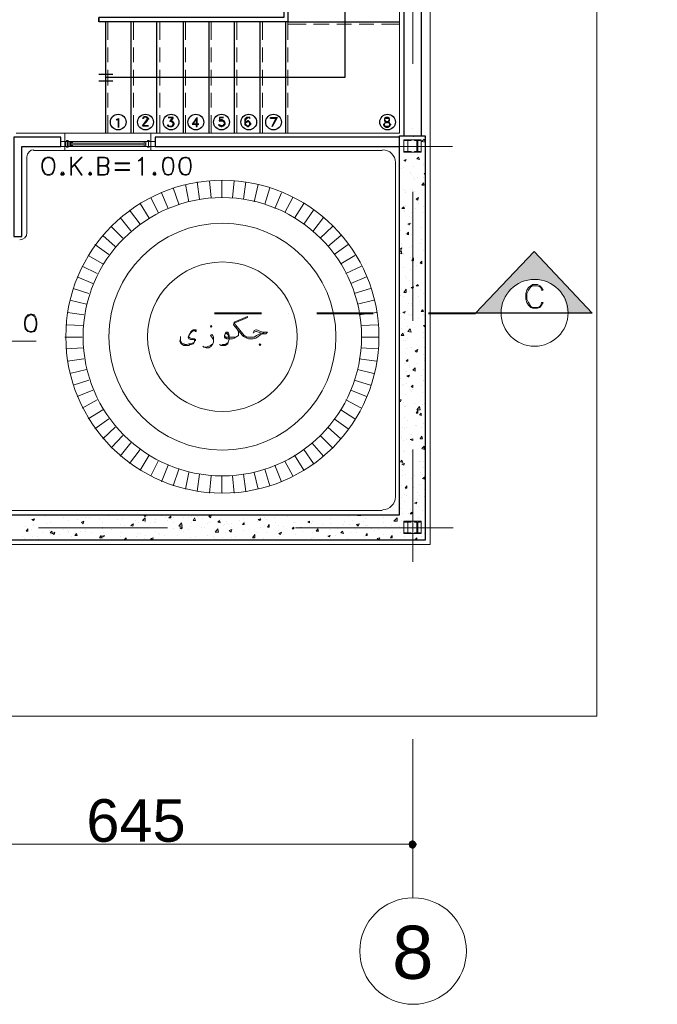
# Model space of a CAD drawing. Header units: metres. Extents: x -35.1 to 33.7, y -25.5 to 18.2.
# Tile 27 of 36: x 14.1 to 21.6, y -24.3 to -12.8. Entities that reach past the tile are written whole.
import ezdxf

# ---------------------------------------------------------------- set-up
doc = ezdxf.new("R2010")
doc.units = ezdxf.units.M
doc.header["$MEASUREMENT"] = 0
for name, color, linetype in [('PDF_ax', 7, 'Continuous'), ('PDF_column', 7, 'Continuous'), ('PDF_dim', 7, 'Continuous'), ('PDF_furn', 7, 'Continuous'), ('PDF_hatch-plan', 7, 'Continuous'), ('PDF_khatchin', 7, 'Continuous'), ('PDF_Layer5', 7, 'Continuous'), ('PDF_line-estakhr', 7, 'Continuous'), ('PDF_SECTION', 7, 'Continuous'), ('PDF_shear wall', 7, 'Continuous'), ('PDF_STAIRS', 7, 'Continuous'), ('PDF_Text', 7, 'Continuous'), ('PDF_textt', 7, 'Continuous'), ('PDF_W', 7, 'Continuous'), ('PDF_wall', 7, 'Continuous'), ('PDF_WIN', 7, 'Continuous')]:
    doc.layers.add(name, color=color, linetype=linetype)
doc.styles.add('PDF Arial', font='arial.ttf')

msp = doc.modelspace()

# ---------------------------------------------------------------- hatches: boundary and pattern name
at = {"layer": 'PDF_SECTION', "transparency": 33554559}
msp.add_hatch(color=256, dxfattribs=at).paths.add_polyline_path([(20.117, -15.548), (19.809, -15.875), (19.674, -16.01), (19.655, -16.039), (19.549, -16.145), (19.434, -16.27), (19.723, -16.27), (19.742, -16.145), (19.79, -16.039), (19.819, -16.01), (19.886, -15.952), (19.992, -15.894), (20.117, -15.875), (20.233, -15.894), (20.349, -15.952), (20.435, -16.039), (20.483, -16.145), (20.503, -16.27), (20.792, -16.27), (20.676, -16.145), (20.57, -16.039), (20.493, -15.952), (20.416, -15.875)])
at = {"layer": 'PDF_W', "transparency": 33554559}
msp.add_hatch(color=256, dxfattribs=at).paths.add_polyline_path([(18.75, -22.463), (18.731, -22.434), (18.702, -22.415), (18.663, -22.434), (18.653, -22.463), (18.663, -22.501), (18.702, -22.521), (18.731, -22.501)])

# ---------------------------------------------------------------- linework, layer by layer
at = {"layer": 'PDF_ax', "lineweight": 9}
for points in [[(18.702, -11.859), (18.702, -13.361)], [(18.702, -14.112), (18.702, -14.112)], [(14.156, -14.324), (15.658, -14.324)], [(16.409, -14.324), (16.409, -14.324)], [(17.161, -14.324), (19.164, -14.324)], [(18.702, -14.854), (18.702, -16.357)], [(18.702, -17.108), (18.702, -17.108)], [(18.702, -17.859), (18.702, -19.169)], [(14.339, -18.774), (15.841, -18.774)], [(16.592, -18.774), (16.592, -18.774)], [(17.334, -18.774), (19.174, -18.774)], [(18.702, -21.24), (18.702, -23.089)]]:
    msp.add_lwpolyline(points, dxfattribs=at)
msp.add_circle((18.706, -23.71), 0.621, dxfattribs=at)
at = {"layer": 'PDF_column', "lineweight": 18}
for points in [[(18.596, -14.247), (18.798, -14.247), (18.798, -14.392), (18.596, -14.392)], [(18.644, -14.382), (18.605, -14.382), (18.605, -14.392), (18.682, -14.392), (18.682, -14.382), (18.644, -14.382), (18.644, -14.257), (18.682, -14.257), (18.682, -14.247), (18.605, -14.247), (18.605, -14.257), (18.644, -14.257)], [(18.75, -14.382), (18.721, -14.382), (18.721, -14.392), (18.788, -14.392), (18.788, -14.382), (18.759, -14.382), (18.759, -14.257), (18.788, -14.257), (18.788, -14.247), (18.721, -14.247), (18.721, -14.257), (18.75, -14.257)], [(18.596, -18.697), (18.798, -18.697), (18.798, -18.841), (18.596, -18.841)], [(18.644, -18.832), (18.605, -18.832), (18.605, -18.841), (18.682, -18.841), (18.682, -18.832), (18.644, -18.832), (18.644, -18.707), (18.682, -18.707), (18.682, -18.697), (18.605, -18.697), (18.605, -18.707), (18.644, -18.707)], [(18.75, -18.832), (18.721, -18.832), (18.721, -18.841), (18.788, -18.841), (18.788, -18.832), (18.759, -18.832), (18.759, -18.707), (18.788, -18.707), (18.788, -18.697), (18.721, -18.697), (18.721, -18.707), (18.75, -18.707)]]:
    msp.add_lwpolyline(points, close=True, dxfattribs=at)
for points in [[(18.759, -14.247), (18.644, -14.247), (18.759, -14.247)], [(18.759, -14.392), (18.644, -14.392), (18.759, -14.392)], [(18.759, -18.697), (18.644, -18.697), (18.759, -18.697)], [(18.759, -18.841), (18.644, -18.841), (18.759, -18.841)]]:
    msp.add_lwpolyline(points, dxfattribs=at)
at = {"layer": 'PDF_dim', "lineweight": 20}
for points in [[(18.702, -22.097), (18.702, -22.53)], [(18.596, -22.463), (12.345, -22.463)]]:
    msp.add_lwpolyline(points, dxfattribs=at)
at = {"layer": 'PDF_furn', "lineweight": 9}
msp.add_lwpolyline([(-22.096, 12.421), (-22.096, 13.828), (28.747, 13.828), (28.747, -9.971), (20.849, -9.971), (20.849, -20.97), (-22.096, -20.97), (-22.096, -7.881)], dxfattribs=at)
at = {"layer": 'PDF_hatch-plan', "lineweight": 18}
for points in [[(18.702, -14.199), (18.711, -14.209), (18.721, -14.199)], [(18.836, -14.218), (18.836, -14.218)], [(18.615, -14.324), (18.615, -14.324)], [(18.634, -14.286), (18.634, -14.286)], [(18.846, -14.286), (18.846, -14.286)], [(18.682, -14.421), (18.682, -14.421)], [(18.721, -14.421), (18.721, -14.421)], [(18.759, -14.421), (18.759, -14.421)], [(18.576, -14.584), (18.576, -14.584)], [(18.596, -14.565), (18.596, -14.565)], [(18.711, -14.556), (18.711, -14.556)], [(18.827, -14.527), (18.827, -14.527)], [(18.827, -14.546), (18.827, -14.546)], [(18.673, -14.623), (18.673, -14.623)], [(18.692, -14.652), (18.692, -14.652)], [(18.711, -14.69), (18.711, -14.69)], [(18.759, -14.681), (18.759, -14.681)], [(18.827, -14.69), (18.827, -14.69)], [(18.846, -14.652), (18.836, -14.642), (18.846, -14.642)], [(15.909, -14.806), (15.976, -14.999)], [(16.053, -14.767), (16.092, -14.97)], [(16.188, -14.739), (16.217, -14.941)], [(16.332, -14.729), (16.352, -14.921)], [(16.477, -14.719), (16.477, -14.921)], [(16.621, -14.729), (16.602, -14.921)], [(16.756, -14.739), (16.727, -14.941)], [(16.901, -14.767), (16.852, -14.97)], [(17.035, -14.806), (16.978, -14.999)], [(18.721, -14.71), (18.721, -14.71)], [(18.846, -14.787), (18.846, -14.787)], [(15.649, -14.921), (15.735, -15.095)], [(15.774, -14.864), (15.851, -15.047)], [(17.17, -14.864), (17.093, -15.047)], [(17.305, -14.921), (17.209, -15.095)], [(18.596, -14.825), (18.596, -14.825)], [(18.615, -14.835), (18.615, -14.835)], [(18.615, -14.864), (18.615, -14.864)], [(18.702, -14.825), (18.702, -14.825)], [(18.721, -14.854), (18.721, -14.854)], [(18.808, -14.835), (18.808, -14.835)], [(15.523, -14.989), (15.629, -15.162)], [(17.43, -14.989), (17.324, -15.162)], [(18.615, -15.008), (18.615, -15.008)], [(18.702, -14.96), (18.702, -14.96)], [(18.769, -14.989), (18.769, -14.989)], [(18.827, -15.027), (18.827, -15.027)], [(15.292, -15.153), (15.417, -15.307)], [(15.398, -15.066), (15.523, -15.23)], [(17.546, -15.066), (17.43, -15.23)], [(17.661, -15.153), (17.536, -15.316)], [(18.596, -15.066), (18.596, -15.066)], [(18.605, -15.085), (18.605, -15.085)], [(18.663, -15.143), (18.663, -15.143)], [(18.692, -15.095), (18.692, -15.095)], [(18.692, -15.153), (18.692, -15.153)], [(18.731, -15.047), (18.731, -15.047)], [(18.817, -15.095), (18.817, -15.095)], [(15.186, -15.259), (15.321, -15.393)], [(17.767, -15.259), (17.623, -15.393)], [(18.653, -15.249), (18.653, -15.249)], [(18.692, -15.22), (18.692, -15.22)], [(18.808, -15.268), (18.808, -15.268)], [(15.09, -15.365), (15.234, -15.49)], [(17.864, -15.365), (17.71, -15.49)], [(18.557, -15.307), (18.557, -15.307)], [(18.615, -15.336), (18.615, -15.336)], [(18.682, -15.355), (18.682, -15.355)], [(18.846, -15.297), (18.846, -15.297)], [(14.994, -15.47), (15.157, -15.586)], [(17.95, -15.47), (17.787, -15.586)], [(18.576, -15.451), (18.576, -15.451)], [(18.663, -15.499), (18.663, -15.499)], [(18.682, -15.49), (18.682, -15.49)], [(18.702, -15.432), (18.702, -15.432)], [(18.788, -15.461), (18.788, -15.461)], [(18.808, -15.413), (18.808, -15.413)], [(14.917, -15.596), (15.09, -15.692)], [(18.027, -15.596), (17.864, -15.692)], [(18.548, -15.557), (18.567, -15.538), (18.576, -15.576), (18.548, -15.567)], [(18.596, -15.576), (18.596, -15.576)], [(18.596, -15.586), (18.596, -15.586)], [(18.702, -15.576), (18.702, -15.576)], [(18.827, -15.538), (18.827, -15.538)], [(18.846, -15.557), (18.846, -15.557)], [(14.849, -15.721), (15.022, -15.808)], [(18.104, -15.721), (17.921, -15.808)], [(18.596, -15.731), (18.596, -15.731)], [(18.673, -15.625), (18.673, -15.625)], [(18.692, -15.663), (18.692, -15.663)], [(18.711, -15.663), (18.711, -15.663)], [(18.74, -15.711), (18.74, -15.711)], [(14.791, -15.846), (14.974, -15.923)], [(18.162, -15.846), (17.979, -15.923)], [(18.615, -15.846), (18.615, -15.846)], [(18.673, -15.759), (18.673, -15.759)], [(18.846, -15.808), (18.846, -15.808)], [(18.634, -15.865), (18.634, -15.865)], [(18.634, -15.865), (18.634, -15.865)], [(18.663, -15.885), (18.663, -15.885)], [(18.721, -15.923), (18.721, -15.923)], [(18.846, -15.875), (18.846, -15.875)], [(14.743, -15.981), (14.926, -16.039)], [(18.21, -15.981), (18.018, -16.039)], [(18.557, -16.068), (18.557, -16.068)], [(18.596, -16.077), (18.596, -16.077)], [(18.663, -16.019), (18.663, -16.019)], [(18.769, -16.077), (18.769, -16.077)], [(18.788, -15.991), (18.788, -15.991)], [(18.827, -16.039), (18.827, -16.039)], [(14.705, -16.116), (14.897, -16.164)], [(18.249, -16.116), (18.056, -16.164)], [(18.653, -16.154), (18.653, -16.154)], [(18.682, -16.154), (18.682, -16.154)], [(18.692, -16.174), (18.692, -16.174)], [(18.779, -16.135), (18.779, -16.135)], [(14.676, -16.26), (14.868, -16.289)], [(18.278, -16.26), (18.076, -16.289)], [(18.576, -16.308), (18.576, -16.308)], [(18.653, -16.289), (18.653, -16.289)], [(18.673, -16.299), (18.673, -16.299)], [(18.692, -16.279), (18.692, -16.279)], [(18.827, -16.279), (18.827, -16.279)], [(18.846, -16.308), (18.846, -16.308)], [(14.657, -16.405), (14.859, -16.414)], [(18.297, -16.405), (18.095, -16.414)], [(18.557, -16.328), (18.557, -16.328)], [(18.605, -16.347), (18.605, -16.347)], [(18.769, -16.337), (18.769, -16.337)], [(18.846, -16.424), (18.846, -16.434), (18.827, -16.414), (18.846, -16.414)], [(18.846, -16.395), (18.846, -16.395)], [(18.567, -16.453), (18.567, -16.453)], [(18.605, -16.491), (18.605, -16.491)], [(18.644, -16.424), (18.644, -16.424)], [(18.721, -16.434), (18.721, -16.434)], [(18.827, -16.491), (18.827, -16.491)], [(18.846, -16.53), (18.846, -16.53)], [(14.647, -16.549), (14.849, -16.549)], [(18.297, -16.549), (18.104, -16.549)], [(18.596, -16.588), (18.596, -16.588)], [(18.615, -16.588), (18.615, -16.588)], [(18.644, -16.559), (18.644, -16.559)], [(18.827, -16.549), (18.827, -16.549)], [(14.657, -16.684), (14.859, -16.674)], [(18.297, -16.684), (18.095, -16.674)], [(18.615, -16.742), (18.615, -16.742)], [(18.634, -16.684), (18.634, -16.684)], [(18.692, -16.674), (18.692, -16.674)], [(18.74, -16.703), (18.74, -16.703)], [(18.759, -16.713), (18.759, -16.713)], [(18.827, -16.751), (18.827, -16.751)], [(18.836, -16.665), (18.836, -16.665)], [(14.676, -16.828), (14.868, -16.8)], [(18.278, -16.828), (18.076, -16.8)], [(18.605, -16.857), (18.605, -16.857)], [(18.634, -16.819), (18.634, -16.819)], [(18.663, -16.877), (18.663, -16.877)], [(18.759, -16.857), (18.759, -16.857)], [(18.836, -16.8), (18.836, -16.8)], [(18.836, -16.819), (18.836, -16.819)], [(14.705, -16.973), (14.897, -16.925)], [(18.249, -16.973), (18.056, -16.925)], [(18.625, -16.954), (18.625, -16.954)], [(18.663, -16.906), (18.663, -16.906)], [(18.827, -16.925), (18.827, -16.925)], [(14.743, -17.108), (14.926, -17.05)], [(18.21, -17.108), (18.018, -17.05)], [(18.557, -17.031), (18.557, -17.031)], [(18.586, -17.108), (18.586, -17.108)], [(18.596, -17.098), (18.596, -17.098)], [(18.625, -17.089), (18.625, -17.089)], [(18.653, -17.021), (18.653, -17.021)], [(18.808, -17.002), (18.808, -17.002)], [(18.827, -17.05), (18.827, -17.05)], [(18.827, -17.06), (18.827, -17.06)], [(14.791, -17.243), (14.974, -17.166)], [(18.162, -17.243), (17.979, -17.166)], [(18.615, -17.223), (18.615, -17.223)], [(18.673, -17.166), (18.673, -17.166)], [(18.692, -17.185), (18.692, -17.185)], [(18.702, -17.156), (18.702, -17.156)], [(18.798, -17.117), (18.798, -17.117)], [(18.817, -17.194), (18.817, -17.194)], [(14.849, -17.377), (15.022, -17.281)], [(18.104, -17.377), (17.921, -17.281)], [(18.548, -17.281), (18.567, -17.281), (18.557, -17.3), (18.548, -17.3)], [(18.596, -17.31), (18.596, -17.31)], [(18.721, -17.32), (18.721, -17.32)], [(18.817, -17.329), (18.817, -17.329)], [(18.836, -17.32), (18.836, -17.32)], [(18.846, -17.281), (18.846, -17.281)], [(14.917, -17.503), (15.09, -17.397)], [(18.027, -17.503), (17.864, -17.397)], [(18.605, -17.358), (18.605, -17.358)], [(18.615, -17.358), (18.615, -17.358)], [(18.74, -17.435), (18.74, -17.435)], [(18.846, -17.426), (18.846, -17.426)], [(14.994, -17.618), (15.157, -17.503)], [(17.95, -17.618), (17.787, -17.503)], [(18.605, -17.483), (18.605, -17.483)], [(18.644, -17.522), (18.644, -17.522)], [(18.808, -17.464), (18.808, -17.464)], [(18.827, -17.56), (18.827, -17.56)], [(15.09, -17.734), (15.234, -17.599)], [(17.864, -17.734), (17.71, -17.599)], [(18.586, -17.599), (18.586, -17.599)], [(18.605, -17.618), (18.605, -17.618)], [(18.634, -17.599), (18.634, -17.599)], [(18.682, -17.686), (18.682, -17.686)], [(18.731, -17.58), (18.731, -17.58)], [(18.74, -17.58), (18.74, -17.58)], [(18.808, -17.599), (18.808, -17.599)], [(15.186, -17.84), (15.321, -17.695)], [(15.292, -17.936), (15.417, -17.782)], [(17.661, -17.936), (17.527, -17.782)], [(17.767, -17.84), (17.623, -17.695)], [(18.567, -17.724), (18.567, -17.724)], [(18.596, -17.753), (18.596, -17.753)], [(18.634, -17.743), (18.634, -17.743)], [(18.702, -17.734), (18.702, -17.734)], [(18.779, -17.724), (18.779, -17.724)], [(18.779, -17.734), (18.779, -17.734)], [(18.798, -17.724), (18.798, -17.724)], [(15.398, -18.023), (15.523, -17.859)], [(17.546, -18.023), (17.43, -17.859)], [(18.596, -17.888), (18.596, -17.888)], [(18.605, -17.869), (18.605, -17.869)], [(18.682, -17.878), (18.682, -17.878)], [(18.798, -17.859), (18.798, -17.859)], [(18.836, -17.83), (18.836, -17.83)], [(15.523, -18.1), (15.629, -17.926)], [(15.649, -18.167), (15.735, -17.994)], [(17.305, -18.167), (17.209, -17.994)], [(17.43, -18.1), (17.324, -17.926)], [(18.567, -17.984), (18.567, -17.984)], [(18.586, -18.023), (18.586, -18.023)], [(18.702, -17.946), (18.702, -17.946)], [(18.779, -17.994), (18.779, -17.994)], [(18.788, -17.994), (18.788, -17.994)], [(18.827, -18.003), (18.827, -18.003)], [(15.774, -18.235), (15.851, -18.042)], [(15.909, -18.283), (15.976, -18.09)], [(16.053, -18.321), (16.092, -18.129)], [(16.901, -18.321), (16.852, -18.129)], [(17.035, -18.283), (16.978, -18.09)], [(17.17, -18.235), (17.093, -18.042)], [(18.576, -18.032), (18.576, -18.032)], [(18.586, -18.109), (18.586, -18.109)], [(18.788, -18.129), (18.788, -18.129)], [(18.827, -18.071), (18.827, -18.071)], [(18.846, -18.032), (18.846, -18.032)], [(18.846, -18.032), (18.846, -18.032)], [(16.188, -18.35), (16.217, -18.148)], [(16.332, -18.369), (16.352, -18.167)], [(16.477, -18.369), (16.477, -18.167)], [(16.621, -18.369), (16.602, -18.167)], [(16.756, -18.35), (16.727, -18.148)], [(18.586, -18.158), (18.586, -18.158)], [(18.615, -18.148), (18.615, -18.148)], [(18.682, -18.196), (18.682, -18.196)], [(18.721, -18.158), (18.721, -18.158)], [(18.817, -18.148), (18.817, -18.148)], [(18.836, -18.158), (18.836, -18.158)], [(18.576, -18.283), (18.576, -18.283)], [(18.615, -18.321), (18.615, -18.321)], [(18.711, -18.302), (18.711, -18.302)], [(18.759, -18.36), (18.759, -18.36)], [(18.779, -18.264), (18.779, -18.264)], [(18.836, -18.331), (18.836, -18.331)], [(18.576, -18.418), (18.576, -18.418)], [(18.605, -18.379), (18.605, -18.379)], [(18.605, -18.466), (18.605, -18.466)], [(18.625, -18.398), (18.625, -18.398)], [(18.759, -18.447), (18.759, -18.447)], [(18.779, -18.398), (18.779, -18.398)], [(18.836, -18.408), (18.836, -18.408)], [(18.567, -18.552), (18.567, -18.552)], [(18.653, -18.601), (18.653, -18.601)], [(18.673, -18.562), (18.673, -18.562)], [(18.769, -18.524), (18.769, -18.524)], [(18.817, -18.572), (18.817, -18.572)], [(14.175, -18.63), (14.175, -18.63)], [(14.194, -18.63), (14.194, -18.63)], [(14.416, -18.639), (14.416, -18.639)], [(14.483, -18.716), (14.483, -18.716)], [(14.628, -18.649), (14.628, -18.649)], [(14.685, -18.687), (14.685, -18.687)], [(14.685, -18.687), (14.685, -18.687)], [(14.791, -18.678), (14.791, -18.678)], [(14.84, -18.658), (14.84, -18.658)], [(14.888, -18.658), (14.888, -18.658)], [(14.936, -18.658), (14.936, -18.658)], [(15.051, -18.668), (15.051, -18.668)], [(15.09, -18.63), (15.09, -18.63)], [(15.09, -18.707), (15.09, -18.707)], [(15.119, -18.62), (15.119, -18.62)], [(15.119, -18.62), (15.157, -18.63), (15.157, -18.62)], [(15.177, -18.62), (15.177, -18.62)], [(15.186, -18.63), (15.186, -18.63)], [(15.263, -18.678), (15.263, -18.678)], [(15.321, -18.668), (15.321, -18.668)], [(15.398, -18.63), (15.398, -18.63)], [(15.475, -18.687), (15.475, -18.687)], [(15.504, -18.707), (15.504, -18.707)], [(15.552, -18.63), (15.552, -18.63)], [(15.591, -18.62), (15.591, -18.639), (15.571, -18.639), (15.581, -18.62)], [(15.591, -18.716), (15.591, -18.716)], [(15.61, -18.639), (15.61, -18.639)], [(15.649, -18.716), (15.649, -18.716)], [(15.687, -18.707), (15.687, -18.707)], [(15.697, -18.697), (15.697, -18.697)], [(15.706, -18.678), (15.706, -18.678)], [(15.764, -18.62), (15.774, -18.63), (15.774, -18.62)], [(15.822, -18.649), (15.822, -18.649)], [(15.841, -18.687), (15.841, -18.687)], [(15.889, -18.678), (15.889, -18.678)], [(15.909, -18.649), (15.909, -18.649)], [(15.909, -18.707), (15.909, -18.707)], [(16.034, -18.658), (16.034, -18.658)], [(16.092, -18.649), (16.092, -18.649)], [(16.12, -18.62), (16.12, -18.62)], [(16.12, -18.639), (16.12, -18.639)], [(16.12, -18.716), (16.12, -18.716)], [(16.198, -18.639), (16.198, -18.639)], [(16.246, -18.668), (16.246, -18.668)], [(16.332, -18.716), (16.332, -18.716)], [(16.458, -18.678), (16.458, -18.678)], [(16.525, -18.697), (16.525, -18.697)], [(16.679, -18.687), (16.679, -18.687)], [(16.727, -18.668), (16.727, -18.668)], [(16.737, -18.697), (16.737, -18.697)], [(16.746, -18.707), (16.746, -18.707)], [(16.891, -18.697), (16.891, -18.697)], [(16.929, -18.649), (16.929, -18.649)], [(16.968, -18.658), (16.968, -18.658)], [(16.997, -18.678), (16.997, -18.678)], [(17.093, -18.658), (17.093, -18.658)], [(17.103, -18.707), (17.103, -18.707)], [(17.247, -18.639), (17.247, -18.639)], [(17.315, -18.716), (17.315, -18.716)], [(17.334, -18.716), (17.334, -18.716)], [(17.536, -18.697), (17.536, -18.697)], [(17.748, -18.668), (17.748, -18.668)], [(17.902, -18.697), (17.902, -18.697)], [(17.95, -18.639), (17.95, -18.639)], [(17.999, -18.687), (17.999, -18.687)], [(18.095, -18.62), (18.095, -18.63), (18.056, -18.63), (18.066, -18.62)], [(18.124, -18.697), (18.124, -18.697)], [(18.153, -18.668), (18.153, -18.668)], [(18.355, -18.658), (18.355, -18.658)], [(18.355, -18.716), (18.355, -18.716)], [(18.403, -18.62), (18.403, -18.62)], [(18.403, -18.62), (18.403, -18.62)], [(18.403, -18.63), (18.403, -18.63)], [(18.567, -18.687), (18.567, -18.687)], [(18.586, -18.61), (18.586, -18.61)], [(18.769, -18.658), (18.769, -18.658)], [(14.185, -18.755), (14.185, -18.755)], [(14.252, -18.793), (14.252, -18.793)], [(14.281, -18.735), (14.281, -18.735)], [(14.281, -18.745), (14.281, -18.745)], [(14.387, -18.832), (14.387, -18.832)], [(14.435, -18.726), (14.435, -18.726)], [(14.464, -18.803), (14.464, -18.803)], [(14.628, -18.793), (14.628, -18.793)], [(14.676, -18.803), (14.676, -18.803)], [(14.685, -18.812), (14.685, -18.812)], [(14.685, -18.832), (14.685, -18.832)], [(14.83, -18.812), (14.83, -18.812)], [(14.859, -18.745), (14.859, -18.745)], [(14.888, -18.793), (14.888, -18.793)], [(14.888, -18.812), (14.888, -18.812)], [(14.955, -18.832), (14.955, -18.832)], [(15.09, -18.764), (15.09, -18.764)], [(15.09, -18.784), (15.09, -18.784)], [(15.1, -18.822), (15.1, -18.822)], [(15.186, -18.774), (15.186, -18.774)], [(15.186, -18.793), (15.186, -18.793)], [(15.292, -18.735), (15.292, -18.735)], [(15.311, -18.832), (15.311, -18.832)], [(15.34, -18.745), (15.34, -18.745)], [(15.417, -18.755), (15.417, -18.755)], [(15.697, -18.812), (15.697, -18.812)], [(15.909, -18.784), (15.909, -18.784)], [(15.986, -18.803), (15.986, -18.803)], [(16.034, -18.812), (16.034, -18.812)], [(16.092, -18.793), (16.092, -18.793)], [(16.111, -18.755), (16.111, -18.755)], [(16.236, -18.774), (16.236, -18.774)], [(16.275, -18.774), (16.275, -18.774)], [(16.313, -18.726), (16.313, -18.726)], [(16.496, -18.745), (16.496, -18.745)], [(16.506, -18.735), (16.506, -18.735)], [(16.515, -18.832), (16.515, -18.832)], [(16.544, -18.726), (16.544, -18.726)], [(16.592, -18.726), (16.592, -18.726)], [(16.727, -18.803), (16.727, -18.803)], [(16.756, -18.735), (16.756, -18.735)], [(16.891, -18.832), (16.891, -18.832)], [(16.929, -18.774), (16.929, -18.774)], [(16.978, -18.745), (16.978, -18.745)], [(16.997, -18.822), (16.997, -18.822)], [(17.132, -18.745), (17.132, -18.745)], [(17.141, -18.803), (17.141, -18.803)], [(17.19, -18.755), (17.19, -18.755)], [(17.392, -18.764), (17.392, -18.764)], [(17.401, -18.764), (17.401, -18.764)], [(17.421, -18.812), (17.421, -18.812)], [(17.498, -18.755), (17.498, -18.755)], [(17.527, -18.726), (17.527, -18.726)], [(17.536, -18.832), (17.536, -18.832)], [(17.613, -18.774), (17.613, -18.774)], [(17.652, -18.735), (17.652, -18.735)], [(17.652, -18.774), (17.652, -18.774)], [(17.738, -18.793), (17.738, -18.793)], [(17.748, -18.726), (17.748, -18.726)], [(17.825, -18.784), (17.825, -18.784)], [(17.893, -18.735), (17.893, -18.735)], [(17.95, -18.774), (17.95, -18.774)], [(17.96, -18.735), (17.96, -18.735)], [(17.979, -18.822), (17.979, -18.822)], [(18.037, -18.793), (18.037, -18.793)], [(18.047, -18.822), (18.047, -18.822)], [(18.153, -18.745), (18.153, -18.745)], [(18.172, -18.745), (18.172, -18.745)], [(18.22, -18.784), (18.22, -18.784)], [(18.259, -18.803), (18.259, -18.803)], [(18.297, -18.793), (18.297, -18.793)], [(18.384, -18.755), (18.384, -18.755)], [(18.403, -18.774), (18.403, -18.774)], [(18.451, -18.745), (18.451, -18.745)], [(18.47, -18.812), (18.47, -18.812)], [(18.548, -18.755), (18.548, -18.755)], [(18.557, -18.822), (18.557, -18.822)], [(18.596, -18.764), (18.596, -18.764)], [(18.808, -18.726), (18.808, -18.726)], [(18.808, -18.774), (18.808, -18.774)], [(14.156, -18.87), (14.156, -18.87)], [(14.175, -18.899), (14.175, -18.899)], [(14.271, -18.87), (14.271, -18.87)], [(14.329, -18.88), (14.329, -18.88)], [(14.339, -18.918), (14.348, -18.909), (14.348, -18.918)], [(14.474, -18.851), (14.474, -18.851)], [(14.483, -18.918), (14.483, -18.918)], [(14.579, -18.851), (14.579, -18.851)], [(14.724, -18.88), (14.724, -18.88)], [(15.08, -18.899), (15.08, -18.899)], [(15.234, -18.909), (15.234, -18.909)], [(15.292, -18.87), (15.292, -18.87)], [(15.485, -18.87), (15.485, -18.87)], [(15.494, -18.841), (15.494, -18.841)], [(15.533, -18.841), (15.533, -18.841)], [(15.571, -18.899), (15.571, -18.899)], [(15.581, -18.861), (15.581, -18.861)], [(15.639, -18.918), (15.649, -18.909), (15.649, -18.918)], [(15.735, -18.841), (15.735, -18.841)], [(15.745, -18.851), (15.745, -18.851)], [(15.803, -18.861), (15.803, -18.861)], [(15.899, -18.918), (15.899, -18.918)], [(15.957, -18.861), (15.957, -18.861)], [(16.111, -18.89), (16.111, -18.89)], [(16.169, -18.87), (16.169, -18.87)], [(16.313, -18.861), (16.313, -18.861)], [(16.38, -18.88), (16.38, -18.88)], [(16.39, -18.899), (16.39, -18.899)], [(16.486, -18.89), (16.486, -18.89)], [(16.592, -18.89), (16.592, -18.89)], [(16.641, -18.87), (16.641, -18.87)], [(16.814, -18.899), (16.814, -18.899)], [(16.92, -18.909), (16.92, -18.909)], [(16.958, -18.899), (16.958, -18.899)], [(17.026, -18.909), (17.026, -18.909)], [(17.132, -18.88), (17.132, -18.88)], [(17.19, -18.851), (17.19, -18.851)], [(17.238, -18.918), (17.238, -18.918)], [(17.286, -18.918), (17.286, -18.918)], [(17.286, -18.918), (17.286, -18.918)], [(17.334, -18.851), (17.334, -18.851)], [(17.392, -18.909), (17.392, -18.909)], [(17.517, -18.899), (17.517, -18.899)], [(17.546, -18.89), (17.546, -18.89)], [(17.748, -18.861), (17.748, -18.861)], [(17.796, -18.861), (17.796, -18.861)], [(17.893, -18.841), (17.893, -18.841)], [(17.941, -18.899), (17.941, -18.899)], [(18.143, -18.88), (18.143, -18.88)], [(18.355, -18.851), (18.355, -18.851)], [(18.442, -18.918), (18.442, -18.918)], [(18.605, -18.88), (18.605, -18.88)], [(18.702, -18.88), (18.702, -18.88)], [(18.798, -18.87), (18.798, -18.87)], [(18.836, -18.841), (18.836, -18.841)]]:
    msp.add_lwpolyline(points, dxfattribs=at)
for points in [[(18.808, -14.267), (18.836, -14.238), (18.846, -14.276)], [(18.769, -14.45), (18.779, -14.478), (18.75, -14.469)], [(18.625, -14.478), (18.615, -14.498), (18.596, -14.488)], [(18.827, -14.748), (18.836, -14.777), (18.808, -14.777)], [(18.769, -14.921), (18.759, -14.95), (18.74, -14.941)], [(18.596, -15.027), (18.605, -15.047), (18.576, -15.047)], [(18.673, -15.22), (18.663, -15.239), (18.644, -15.23)], [(18.653, -15.326), (18.653, -15.355), (18.634, -15.345)], [(18.576, -15.509), (18.567, -15.528), (18.548, -15.519)], [(18.711, -15.625), (18.711, -15.653), (18.702, -15.653), (18.692, -15.653), (18.702, -15.634)], [(18.808, -15.663), (18.808, -15.692), (18.788, -15.682)], [(18.711, -15.962), (18.702, -15.981), (18.682, -15.971), (18.702, -15.962)], [(18.759, -15.933), (18.769, -15.952), (18.74, -15.952)], [(18.625, -16.029), (18.596, -16.029), (18.625, -15.991)], [(18.615, -16.251), (18.605, -16.27), (18.586, -16.26)], [(18.817, -16.231), (18.827, -16.251), (18.798, -16.251)], [(18.586, -16.501), (18.596, -16.53), (18.567, -16.53)], [(18.682, -16.491), (18.644, -16.482), (18.673, -16.453)], [(18.759, -16.694), (18.75, -16.723), (18.731, -16.713)], [(18.644, -16.809), (18.644, -16.828), (18.625, -16.828)], [(18.663, -16.992), (18.653, -17.011), (18.634, -17.002)], [(18.731, -16.944), (18.731, -16.906), (18.702, -16.934)], [(18.702, -17.108), (18.702, -17.137), (18.682, -17.127)], [(18.759, -17.406), (18.759, -17.435), (18.74, -17.435)], [(18.788, -17.397), (18.75, -17.397), (18.779, -17.358)], [(18.798, -17.435), (18.798, -17.464), (18.779, -17.454)], [(18.702, -17.743), (18.702, -17.753), (18.673, -17.743), (18.702, -17.734)], [(18.808, -17.705), (18.817, -17.734), (18.788, -17.734)], [(18.836, -17.859), (18.808, -17.849), (18.836, -17.82)], [(18.576, -17.984), (18.586, -18.013), (18.557, -18.003)], [(18.605, -18.023), (18.596, -18.042), (18.576, -18.032)], [(18.846, -18.177), (18.836, -18.206), (18.817, -18.196)], [(18.634, -18.283), (18.634, -18.312), (18.615, -18.312)], [(18.75, -18.475), (18.74, -18.495), (18.721, -18.485)], [(18.692, -18.591), (18.692, -18.61), (18.673, -18.61)], [(14.291, -18.668), (14.281, -18.687), (14.262, -18.678)], [(14.868, -18.697), (14.859, -18.726), (14.84, -18.707)], [(15.581, -18.697), (15.552, -18.687), (15.581, -18.658)], [(15.88, -18.639), (15.88, -18.658), (15.86, -18.658)], [(16.015, -18.755), (15.976, -18.755), (16.005, -18.716)], [(16.159, -18.658), (16.169, -18.687), (16.14, -18.687)], [(16.352, -18.63), (16.342, -18.658), (16.323, -18.639)], [(16.448, -18.687), (16.458, -18.716), (16.429, -18.707)], [(16.737, -18.716), (16.737, -18.735), (16.718, -18.735)], [(16.929, -18.668), (16.92, -18.687), (16.901, -18.678)], [(17.498, -18.697), (17.498, -18.716), (17.478, -18.707)], [(18.519, -18.697), (18.48, -18.697), (18.519, -18.658)], [(14.213, -18.784), (14.213, -18.812), (14.194, -18.812)], [(14.493, -18.812), (14.502, -18.841), (14.474, -18.832)], [(14.531, -18.822), (14.522, -18.851), (14.502, -18.841)], [(15.446, -18.726), (15.437, -18.755), (15.417, -18.745)], [(16.015, -18.764), (16.015, -18.774), (16.005, -18.784), (15.986, -18.774), (15.995, -18.774)], [(16.438, -18.822), (16.4, -18.822), (16.429, -18.784)], [(16.592, -18.793), (16.583, -18.822), (16.563, -18.803)], [(17.026, -18.735), (17.026, -18.764), (17.007, -18.764)], [(17.17, -18.822), (17.161, -18.851), (17.141, -18.841)], [(17.315, -18.764), (17.315, -18.774), (17.315, -18.784), (17.295, -18.784), (17.305, -18.774)], [(17.594, -18.784), (17.604, -18.812), (17.575, -18.812)], [(17.883, -18.812), (17.893, -18.841), (17.864, -18.832)], [(18.076, -18.726), (18.066, -18.755), (18.047, -18.735)], [(14.782, -18.841), (14.791, -18.861), (14.762, -18.861)], [(15.071, -18.861), (15.08, -18.89), (15.051, -18.89)], [(15.109, -18.861), (15.1, -18.88), (15.08, -18.87)], [(15.36, -18.89), (15.36, -18.909), (15.34, -18.909)], [(15.677, -18.89), (15.668, -18.918), (15.649, -18.899)], [(16.862, -18.89), (16.833, -18.89), (16.862, -18.851)], [(17.738, -18.861), (17.729, -18.88), (17.71, -18.87)], [(18.172, -18.841), (18.172, -18.861), (18.153, -18.861)], [(18.316, -18.89), (18.307, -18.918), (18.287, -18.899)], [(18.461, -18.861), (18.461, -18.89), (18.442, -18.89)], [(18.75, -18.89), (18.75, -18.909), (18.731, -18.909)]]:
    msp.add_lwpolyline(points, close=True, dxfattribs=at)
at = {"layer": 'PDF_khatchin', "lineweight": 18}
for points in [[(15.148, -12.87), (15.148, -13.082)], [(15.446, -12.87), (15.446, -13.082)], [(15.754, -12.87), (15.754, -13.082)], [(16.053, -12.87), (16.053, -13.082)], [(16.352, -12.87), (16.352, -13.082)], [(16.65, -12.87), (16.65, -13.082)], [(16.949, -12.87), (16.949, -13.082)], [(17.247, -12.87), (17.247, -13.082)], [(17.247, -12.899), (17.459, -12.899)], [(17.546, -12.899), (17.729, -12.899)], [(17.816, -12.899), (17.989, -12.899)], [(18.076, -12.899), (18.249, -12.899)], [(18.336, -12.899), (18.548, -12.899)], [(15.148, -13.169), (15.148, -13.342)], [(15.446, -13.169), (15.446, -13.342)], [(15.754, -13.169), (15.754, -13.342)], [(16.053, -13.169), (16.053, -13.342)], [(16.352, -13.169), (16.352, -13.342)], [(16.65, -13.169), (16.65, -13.342)], [(16.949, -13.169), (16.949, -13.342)], [(17.247, -13.169), (17.247, -13.342)], [(15.148, -13.429), (15.148, -13.612)], [(15.446, -13.429), (15.446, -13.612)], [(15.754, -13.429), (15.754, -13.612)], [(16.053, -13.429), (16.053, -13.612)], [(16.352, -13.429), (16.352, -13.612)], [(16.65, -13.429), (16.65, -13.612)], [(16.949, -13.429), (16.949, -13.612)], [(17.247, -13.429), (17.247, -13.612)], [(15.148, -13.698), (15.148, -13.872)], [(15.446, -13.698), (15.446, -13.872)], [(15.754, -13.698), (15.754, -13.872)], [(16.053, -13.698), (16.053, -13.872)], [(16.352, -13.698), (16.352, -13.872)], [(16.65, -13.698), (16.65, -13.872)], [(16.949, -13.698), (16.949, -13.872)], [(17.247, -13.698), (17.247, -13.872)], [(15.148, -13.958), (15.148, -14.17)], [(15.446, -13.958), (15.446, -14.17)], [(15.754, -13.958), (15.754, -14.17)], [(16.053, -13.958), (16.053, -14.17)], [(16.352, -13.958), (16.352, -14.17)], [(16.65, -13.958), (16.65, -14.17)], [(16.949, -13.958), (16.949, -14.17)], [(17.247, -13.958), (17.247, -14.17)]]:
    msp.add_lwpolyline(points, dxfattribs=at)
at = {"layer": 'PDF_Layer5', "lineweight": 13}
for points in [[(18.162, -3.566), (26.445, -3.566), (26.445, -3.47), (26.753, -3.47), (26.753, -7.968), (18.904, -7.968), (18.904, -18.967), (7.501, -18.967)], [(16.583, -10.867), (18.548, -10.867), (18.548, -14.17), (14.079, -14.17)], [(14.647, -14.373), (14.647, -14.17)], [(15.649, -14.373), (15.649, -14.17)], [(14.204, -14.45), (14.204, -15.336)], [(18.345, -14.373), (14.281, -14.373)], [(18.499, -18.418), (18.499, -14.517)], [(12.027, -18.572), (18.345, -18.572)]]:
    msp.add_lwpolyline(points, dxfattribs=at)
for centre, radius, start, end in [((14.286, -14.445), 0.0819, 90, 180), ((18.35, -14.512), 0.149, 0, 90), ((14.122, -15.331), 0.0819, 270, 360), ((18.35, -18.413), 0.149, 270, 360)]:
    msp.add_arc(centre, radius, start, end, dxfattribs=at)
at = {"layer": 'PDF_line-estakhr', "lineweight": 18}
for radius in [1.825, 1.623, 1.324, 0.872]:
    msp.add_circle((16.482, -16.544), radius, dxfattribs=at)
at = {"layer": 'PDF_SECTION', "lineweight": 18}
msp.add_lwpolyline([(19.434, -16.27), (20.117, -15.548)], dxfattribs=at)
at = {"layer": 'PDF_SECTION', "lineweight": 30}
msp.add_lwpolyline([(19.434, -16.27), (20.117, -15.548), (20.792, -16.27)], close=True, dxfattribs=at)
at = {"layer": 'PDF_SECTION', "lineweight": 18}
msp.add_lwpolyline([(19.732, -16.265, 1), (20.512, -16.265, 0.999952)], format="xyb", close=True, dxfattribs=at)
msp.add_lwpolyline([(20.223, -16.145), (20.204, -16.145), (20.194, -16.174), (20.185, -16.193), (20.156, -16.202), (20.098, -16.202), (20.079, -16.193), (20.05, -16.145), (20.031, -16.106), (20.031, -16.039), (20.05, -16), (20.079, -15.962), (20.098, -15.952), (20.156, -15.952), (20.185, -15.962), (20.194, -15.971), (20.204, -16), (20.223, -16), (20.204, -15.971), (20.185, -15.952), (20.156, -15.933), (20.098, -15.933), (20.079, -15.952), (20.05, -15.971), (20.031, -16), (20.021, -16.039), (20.021, -16.106), (20.031, -16.145), (20.05, -16.174), (20.079, -16.202), (20.098, -16.212), (20.156, -16.212), (20.185, -16.202), (20.204, -16.174)], close=True, dxfattribs=at)
at = {"layer": 'PDF_SECTION', "lineweight": 40}
for points in [[(16.39, -16.27), (16.939, -16.27)], [(17.257, -16.27), (17.257, -16.27)], [(17.584, -16.27), (18.239, -16.27)], [(18.557, -16.27), (18.557, -16.27)], [(18.885, -16.27), (19.434, -16.27)]]:
    msp.add_lwpolyline(points, dxfattribs=at)
at = {"layer": 'PDF_shear wall', "lineweight": 30}
msp.add_lwpolyline([(18.846, -14.199), (18.846, -18.918), (12.104, -18.918), (12.104, -18.62), (18.548, -18.62), (18.548, -14.199)], close=True, dxfattribs=at)
at = {"layer": 'PDF_STAIRS', "lineweight": 25}
for points in [[(15.128, -13.515), (17.912, -13.515), (17.912, -11.425)], [(17.247, -12.042), (17.247, -12.87), (15.042, -12.87), (15.042, -12.822)], [(17.199, -12.08), (17.199, -12.822), (15.042, -12.822), (15.042, -12.87)], [(15.119, -12.87), (15.119, -14.17)], [(15.417, -12.87), (15.417, -14.17)], [(15.716, -12.87), (15.716, -14.17)], [(16.024, -12.87), (16.024, -14.17)], [(16.323, -12.87), (16.323, -14.17)], [(16.621, -12.87), (16.621, -14.17)], [(16.92, -12.87), (16.92, -14.17)], [(17.218, -12.87), (17.218, -14.17)], [(17.247, -12.87), (18.548, -12.87)], [(15.205, -13.486), (15.042, -13.486)], [(15.205, -13.563), (15.042, -13.563)], [(15.552, -13.997), (15.552, -13.997)], [(15.909, -14.055), (15.899, -14.035), (15.889, -14.035), (15.87, -14.035), (15.909, -13.987), (15.851, -13.987), (15.909, -13.987), (15.88, -14.035)], [(16.448, -14.074), (16.438, -14.074), (16.448, -14.084), (16.467, -14.093), (16.477, -14.093), (16.496, -14.084), (16.506, -14.074), (16.515, -14.064), (16.515, -14.055), (16.506, -14.035), (16.496, -14.026), (16.477, -14.016), (16.467, -14.016), (16.448, -14.026), (16.458, -13.987), (16.496, -13.987), (16.448, -13.987), (16.448, -14.035), (16.458, -14.026), (16.477, -14.026), (16.496, -14.035), (16.506, -14.045)], [(16.795, -13.987), (16.804, -13.997), (16.804, -13.987), (16.785, -13.987), (16.775, -13.987), (16.766, -13.987), (16.746, -14.007), (16.746, -14.035), (16.746, -14.055), (16.746, -14.074), (16.766, -14.084), (16.775, -14.093), (16.785, -14.093), (16.795, -14.084), (16.804, -14.074), (16.814, -14.064), (16.814, -14.055), (16.804, -14.045), (16.795, -14.035), (16.785, -14.026), (16.775, -14.026), (16.766, -14.035), (16.746, -14.045)], [(16.766, -13.987), (16.756, -14.007), (16.746, -14.035), (16.746, -14.055), (16.756, -14.074), (16.775, -14.084)], [(16.804, -13.997), (16.785, -13.987), (16.775, -13.987), (16.766, -13.997)], [(17.112, -13.997), (17.045, -13.997), (17.045, -13.987), (17.122, -13.987), (17.064, -14.093), (17.112, -13.987)], [(18.384, -13.997), (18.374, -14.007), (18.374, -14.016), (18.384, -14.026), (18.393, -14.035), (18.413, -14.035), (18.422, -14.045), (18.432, -14.055), (18.442, -14.064), (18.442, -14.074), (18.432, -14.084), (18.432, -14.093), (18.413, -14.103), (18.393, -14.103), (18.374, -14.093), (18.374, -14.084), (18.365, -14.074), (18.365, -14.064), (18.374, -14.055), (18.384, -14.045), (18.393, -14.035), (18.413, -14.035), (18.422, -14.026), (18.432, -14.016), (18.432, -14.007), (18.422, -13.997)], [(18.432, -13.997), (18.413, -13.997), (18.393, -13.997), (18.374, -13.997)], [(15.88, -14.026), (15.889, -14.026), (15.899, -14.035), (15.909, -14.045), (15.918, -14.055), (15.918, -14.064), (15.909, -14.084), (15.899, -14.093), (15.889, -14.093), (15.87, -14.093), (15.851, -14.093), (15.851, -14.084), (15.841, -14.074), (15.851, -14.074), (15.851, -14.084), (15.87, -14.093), (15.889, -14.093), (15.899, -14.084), (15.909, -14.064)], [(15.87, -14.093), (15.851, -14.084)], [(15.889, -14.035), (15.909, -14.045), (15.909, -14.055), (15.909, -14.064), (15.909, -14.084), (15.889, -14.093)], [(16.506, -14.064), (16.496, -14.084), (16.477, -14.084), (16.467, -14.084), (16.448, -14.084), (16.448, -14.074), (16.458, -14.084)], [(16.486, -14.026), (16.496, -14.035), (16.506, -14.055), (16.506, -14.064), (16.496, -14.074), (16.486, -14.084)], [(16.804, -14.055), (16.795, -14.035), (16.785, -14.035), (16.775, -14.035), (16.766, -14.035), (16.746, -14.055), (16.756, -14.045), (16.775, -14.035)], [(16.746, -14.064), (16.766, -14.084), (16.775, -14.084), (16.785, -14.084), (16.795, -14.084), (16.804, -14.064)], [(16.785, -14.084), (16.804, -14.074), (16.804, -14.064), (16.804, -14.055), (16.804, -14.045), (16.785, -14.035)], [(18.374, -14.084), (18.384, -14.093)], [(18.422, -14.093), (18.432, -14.084)]]:
    msp.add_lwpolyline(points, dxfattribs=at)
for points in [[(15.273, -14.103), (15.273, -14.007), (15.254, -14.016), (15.244, -14.016), (15.254, -14.007), (15.273, -13.997)], [(15.552, -14.084), (15.62, -14.084), (15.552, -14.084), (15.591, -14.035), (15.6, -14.016), (15.61, -14.007), (15.61, -13.997), (15.6, -13.987), (15.591, -13.978), (15.571, -13.978), (15.562, -13.987), (15.562, -13.997), (15.552, -13.997), (15.562, -13.987), (15.562, -13.978), (15.571, -13.978), (15.591, -13.978), (15.6, -13.978), (15.61, -13.987), (15.62, -13.997), (15.62, -14.007), (15.61, -14.016), (15.6, -14.035)], [(16.207, -14.064), (16.14, -14.064), (16.178, -13.997), (16.178, -14.093), (16.188, -14.093), (16.188, -13.987), (16.13, -14.064)], [(18.393, -13.987), (18.374, -13.997), (18.374, -14.007), (18.374, -14.016), (18.374, -14.026), (18.384, -14.035), (18.393, -14.035), (18.413, -14.045), (18.422, -14.045), (18.432, -14.055), (18.432, -14.064), (18.432, -14.074), (18.432, -14.084), (18.413, -14.093), (18.393, -14.093), (18.374, -14.084), (18.374, -14.074), (18.374, -14.064), (18.374, -14.055), (18.384, -14.045), (18.393, -14.045), (18.413, -14.035), (18.422, -14.035), (18.432, -14.026), (18.432, -14.016), (18.432, -14.007), (18.432, -13.997), (18.413, -13.987)]]:
    msp.add_lwpolyline(points, close=True, dxfattribs=at)
for centre in [(15.268, -14.04), (15.586, -14.04), (15.884, -14.04), (16.173, -14.04), (16.472, -14.04), (16.79, -14.04), (17.079, -14.04), (18.408, -14.04)]:
    msp.add_circle(centre, 0.0915, dxfattribs=at)
at = {"layer": 'PDF_textt', "lineweight": 20}
for points in [[(14.435, -14.45), (14.416, -14.459), (14.396, -14.478), (14.387, -14.498), (14.377, -14.527), (14.377, -14.575), (14.387, -14.604), (14.396, -14.623), (14.416, -14.652), (14.435, -14.661), (14.474, -14.661), (14.493, -14.652), (14.512, -14.623), (14.522, -14.604), (14.531, -14.575), (14.531, -14.527), (14.522, -14.498), (14.512, -14.478), (14.493, -14.459), (14.474, -14.45)], [(14.445, -14.459), (14.416, -14.469), (14.396, -14.498), (14.387, -14.527), (14.387, -14.575), (14.396, -14.604), (14.416, -14.642), (14.445, -14.652), (14.464, -14.652), (14.493, -14.642), (14.512, -14.604), (14.522, -14.575), (14.522, -14.527), (14.512, -14.498), (14.493, -14.469), (14.464, -14.459)], [(14.724, -14.661), (14.724, -14.45), (14.714, -14.45), (14.714, -14.661)], [(15.552, -14.661), (15.543, -14.661), (15.543, -14.469), (15.523, -14.488), (15.504, -14.498), (15.504, -14.488), (15.523, -14.478), (15.552, -14.45)], [(15.841, -14.45), (15.812, -14.459), (15.793, -14.488), (15.783, -14.536), (15.783, -14.565), (15.793, -14.613), (15.812, -14.652), (15.841, -14.661), (15.86, -14.661), (15.889, -14.652), (15.909, -14.613), (15.918, -14.565), (15.918, -14.536), (15.909, -14.488), (15.889, -14.459), (15.86, -14.45)], [(16.043, -14.45), (16.015, -14.459), (15.986, -14.488), (15.976, -14.536), (15.976, -14.565), (15.986, -14.613), (16.015, -14.652), (16.043, -14.661), (16.063, -14.661), (16.092, -14.652), (16.111, -14.613), (16.12, -14.565), (16.12, -14.536), (16.111, -14.488), (16.092, -14.459), (16.063, -14.45)], [(15.398, -14.527), (15.234, -14.527), (15.234, -14.517), (15.398, -14.517)], [(14.608, -14.623), (14.599, -14.642), (14.599, -14.652), (14.608, -14.661), (14.628, -14.661), (14.637, -14.652), (14.637, -14.642), (14.628, -14.623)], [(14.608, -14.642), (14.608, -14.652), (14.628, -14.652), (14.628, -14.642)], [(14.936, -14.623), (14.926, -14.642), (14.926, -14.652), (14.936, -14.661), (14.945, -14.661), (14.955, -14.652), (14.955, -14.642), (14.945, -14.623)], [(14.936, -14.642), (14.936, -14.652), (14.945, -14.652), (14.945, -14.642)], [(15.398, -14.604), (15.234, -14.604), (15.234, -14.594), (15.398, -14.594)], [(15.687, -14.623), (15.677, -14.642), (15.677, -14.652), (15.687, -14.661), (15.697, -14.661), (15.706, -14.652), (15.706, -14.642), (15.697, -14.623)], [(15.687, -14.642), (15.687, -14.652), (15.697, -14.652), (15.697, -14.642)], [(14.242, -16.279), (14.213, -16.289), (14.185, -16.328), (14.175, -16.376), (14.175, -16.405), (14.185, -16.453), (14.213, -16.482), (14.242, -16.491), (14.262, -16.491), (14.291, -16.482), (14.31, -16.453), (14.319, -16.405), (14.319, -16.376), (14.31, -16.328), (14.291, -16.289), (14.262, -16.279)], [(16.352, -16.434), (16.361, -16.424), (16.352, -16.414), (16.342, -16.424)], [(16.92, -16.645), (16.929, -16.636), (16.92, -16.626), (16.91, -16.636)]]:
    msp.add_lwpolyline(points, close=True, dxfattribs=at)
for points in [[(14.724, -14.575), (14.849, -14.45), (14.84, -14.45), (14.724, -14.565)], [(15.109, -14.556), (15.138, -14.546), (15.148, -14.536), (15.157, -14.517), (15.157, -14.488), (15.148, -14.469), (15.138, -14.459), (15.109, -14.45), (15.032, -14.45), (15.032, -14.661), (15.109, -14.661), (15.138, -14.652), (15.148, -14.642), (15.157, -14.613), (15.157, -14.584), (15.148, -14.565), (15.138, -14.556), (15.109, -14.546)], [(15.042, -14.546), (15.109, -14.546), (15.138, -14.536), (15.148, -14.517), (15.148, -14.488), (15.138, -14.469), (15.109, -14.459), (15.042, -14.459), (15.042, -14.652), (15.109, -14.652), (15.138, -14.642), (15.148, -14.613), (15.148, -14.584), (15.138, -14.565), (15.109, -14.556), (15.042, -14.556)], [(15.822, -14.459), (15.803, -14.488), (15.793, -14.536), (15.793, -14.565), (15.803, -14.613), (15.822, -14.652)], [(15.889, -14.469), (15.86, -14.459), (15.841, -14.459), (15.812, -14.469)], [(15.88, -14.652), (15.899, -14.613), (15.909, -14.565), (15.909, -14.536), (15.899, -14.488), (15.88, -14.459)], [(16.024, -14.459), (15.995, -14.488), (15.986, -14.536), (15.986, -14.565), (15.995, -14.613), (16.024, -14.652)], [(16.092, -14.469), (16.063, -14.459), (16.043, -14.459), (16.015, -14.469)], [(16.082, -14.652), (16.101, -14.613), (16.111, -14.565), (16.111, -14.536), (16.101, -14.488), (16.082, -14.459)], [(14.753, -14.536), (14.84, -14.661), (14.849, -14.661), (14.762, -14.536)], [(15.812, -14.642), (15.841, -14.652), (15.86, -14.652), (15.889, -14.642)], [(16.015, -14.642), (16.043, -14.652), (16.063, -14.652), (16.092, -14.642)], [(14.223, -16.289), (14.194, -16.328), (14.185, -16.376), (14.185, -16.405), (14.194, -16.453), (14.223, -16.482)], [(14.291, -16.308), (14.262, -16.289), (14.242, -16.289), (14.213, -16.308)], [(14.281, -16.482), (14.3, -16.453), (14.31, -16.405), (14.31, -16.376), (14.3, -16.328), (14.281, -16.289)], [(16.843, -16.501), (16.852, -16.472), (16.872, -16.462), (16.881, -16.462), (16.929, -16.482), (16.958, -16.491), (16.978, -16.491), (17.007, -16.491), (16.987, -16.511), (16.968, -16.511), (16.949, -16.511), (16.929, -16.52), (16.901, -16.54), (16.872, -16.559), (16.843, -16.568), (16.795, -16.568), (16.785, -16.568), (16.766, -16.559), (16.746, -16.549), (16.727, -16.54), (16.718, -16.53), (16.612, -16.405), (16.621, -16.376), (16.775, -16.308), (16.775, -16.318), (16.621, -16.385), (16.737, -16.53), (16.756, -16.54), (16.766, -16.549), (16.785, -16.549), (16.795, -16.549), (16.824, -16.549), (16.852, -16.549), (16.881, -16.53), (16.92, -16.511), (16.939, -16.501), (16.968, -16.501), (16.939, -16.501), (16.881, -16.482), (16.872, -16.482), (16.852, -16.491)], [(14.213, -16.472), (14.242, -16.482), (14.262, -16.482), (14.291, -16.472)], [(16.169, -16.472), (16.159, -16.472), (16.149, -16.472), (16.13, -16.482), (16.111, -16.501), (16.101, -16.52), (16.092, -16.53), (16.092, -16.549), (16.111, -16.559), (16.149, -16.568), (16.159, -16.568), (16.169, -16.578), (16.169, -16.588), (16.159, -16.597), (16.149, -16.617), (16.14, -16.626), (16.12, -16.636), (16.101, -16.636), (16.092, -16.645), (16.063, -16.645), (16.053, -16.645), (16.034, -16.645), (16.015, -16.636), (16.005, -16.626), (15.995, -16.617), (15.986, -16.597), (15.995, -16.568), (15.995, -16.54)], [(16.159, -16.472), (16.169, -16.482), (16.178, -16.482), (16.178, -16.462), (16.169, -16.462), (16.159, -16.462), (16.14, -16.462), (16.13, -16.472), (16.111, -16.491), (16.101, -16.511), (16.092, -16.53), (16.082, -16.549), (16.092, -16.568), (16.111, -16.578), (16.14, -16.578), (16.159, -16.578), (16.159, -16.588), (16.159, -16.597), (16.159, -16.607), (16.14, -16.617), (16.111, -16.626), (16.092, -16.626), (16.063, -16.636), (16.043, -16.636), (16.034, -16.626), (16.015, -16.626), (16.005, -16.617), (15.995, -16.597), (15.995, -16.588), (15.995, -16.568)], [(16.38, -16.578), (16.371, -16.568), (16.361, -16.549), (16.342, -16.53), (16.361, -16.52), (16.371, -16.53), (16.38, -16.549), (16.38, -16.578), (16.38, -16.588), (16.38, -16.607), (16.371, -16.626), (16.352, -16.655), (16.323, -16.674), (16.294, -16.674), (16.265, -16.665), (16.255, -16.655)], [(16.641, -16.424), (16.66, -16.462), (16.669, -16.491), (16.669, -16.511), (16.669, -16.52), (16.669, -16.53), (16.65, -16.54), (16.641, -16.549), (16.621, -16.559), (16.602, -16.568), (16.592, -16.568), (16.535, -16.568), (16.525, -16.559), (16.515, -16.559), (16.506, -16.549), (16.506, -16.54), (16.506, -16.53), (16.515, -16.511), (16.525, -16.491), (16.535, -16.491), (16.544, -16.491), (16.554, -16.501), (16.563, -16.53), (16.563, -16.549), (16.563, -16.578), (16.554, -16.597), (16.544, -16.626), (16.515, -16.645), (16.486, -16.645), (16.467, -16.645), (16.448, -16.636)], [(16.515, -16.511), (16.525, -16.511), (16.535, -16.501), (16.544, -16.52), (16.554, -16.53), (16.554, -16.54), (16.563, -16.578), (16.554, -16.597), (16.544, -16.617), (16.515, -16.636), (16.486, -16.636), (16.467, -16.645)], [(16.669, -16.53), (16.65, -16.54), (16.631, -16.549), (16.602, -16.549), (16.592, -16.549), (16.535, -16.549), (16.515, -16.549), (16.515, -16.54), (16.506, -16.53)], [(14.31, -16.597), (13.019, -16.597)], [(16.275, -16.665), (16.294, -16.665), (16.323, -16.655), (16.342, -16.645), (16.371, -16.626), (16.38, -16.607)]]:
    msp.add_lwpolyline(points, dxfattribs=at)
at = {"layer": 'PDF_W', "lineweight": 9}
msp.add_lwpolyline([(18.653, -22.463), (18.596, -22.463)], dxfattribs=at)
at = {"layer": 'PDF_wall', "lineweight": 30}
for points in [[(18.702, -7.92), (18.702, -7.717), (22.496, -7.717), (22.496, -7.92), (18.798, -7.92), (18.798, -14.199)], [(18.798, -7.92), (18.596, -7.92), (18.596, -10.713), (16.65, -10.713), (16.65, -7.823), (16.554, -7.823), (16.554, -10.819), (18.596, -10.819), (18.596, -14.199)], [(18.548, -14.218), (15.697, -14.218), (15.697, -14.324), (18.548, -14.324)]]:
    msp.add_lwpolyline(points, dxfattribs=at)
msp.add_lwpolyline([(14.146, -15.374), (14.146, -14.324), (14.599, -14.324), (14.599, -14.218), (14.05, -14.218), (14.05, -15.374)], close=True, dxfattribs=at)
at = {"layer": 'PDF_WIN', "lineweight": 18}
for points in [[(14.647, -14.267), (14.599, -14.267), (14.599, -14.324), (14.647, -14.324)], [(14.647, -14.267), (14.647, -14.324), (14.676, -14.324), (14.676, -14.267)], [(14.676, -14.324), (14.676, -14.267), (14.657, -14.267), (14.657, -14.324)], [(14.685, -14.257), (14.685, -14.267), (14.666, -14.267), (14.666, -14.257)], [(14.685, -14.324), (14.685, -14.334), (14.666, -14.334), (14.666, -14.324)], [(14.734, -14.286), (14.714, -14.286), (14.714, -14.267), (14.714, -14.324), (14.676, -14.324), (14.676, -14.267), (14.714, -14.267), (14.734, -14.267)], [(14.685, -14.267), (14.705, -14.267), (14.705, -14.324), (14.685, -14.324)], [(14.724, -14.267), (14.724, -14.286), (14.714, -14.286), (14.714, -14.267)], [(14.724, -14.324), (14.724, -14.305), (14.714, -14.305), (14.714, -14.324)], [(14.734, -14.305), (14.734, -14.324), (14.714, -14.324), (14.714, -14.305)], [(15.591, -14.267), (15.571, -14.267), (15.571, -14.286), (15.591, -14.286)], [(15.571, -14.286), (15.571, -14.267), (15.591, -14.267), (15.591, -14.286)], [(15.591, -14.324), (15.571, -14.324), (15.571, -14.305), (15.591, -14.305)], [(15.571, -14.305), (15.571, -14.324), (15.591, -14.324), (15.591, -14.305)], [(15.62, -14.324), (15.591, -14.324), (15.591, -14.267), (15.62, -14.267), (15.649, -14.267), (15.649, -14.324), (15.62, -14.324), (15.62, -14.267)], [(15.591, -14.267), (15.591, -14.324), (15.62, -14.324), (15.62, -14.267)], [(15.61, -14.257), (15.61, -14.267), (15.629, -14.267), (15.629, -14.257)], [(15.61, -14.324), (15.61, -14.334), (15.629, -14.334), (15.629, -14.324), (15.62, -14.324)], [(15.649, -14.267), (15.649, -14.324), (15.62, -14.324), (15.62, -14.267)], [(15.697, -14.267), (15.649, -14.267), (15.649, -14.324), (15.697, -14.324)]]:
    msp.add_lwpolyline(points, close=True, dxfattribs=at)
for points in [[(15.571, -14.267), (14.734, -14.267)], [(15.571, -14.286), (14.734, -14.286)], [(15.571, -14.305), (14.734, -14.305)], [(15.571, -14.324), (14.734, -14.324)]]:
    msp.add_lwpolyline(points, dxfattribs=at)

# ---------------------------------------------------------------- texts
at = {"layer": 'PDF_Text', "attachment_point": 7, "style": 'PDF Arial'}
for s, insert, char_height in [('645', (14.897, -22.442), 0.4964), ('8', (18.461, -24.043), 0.62)]:
    msp.add_mtext(s, dxfattribs=dict(at, insert=insert, char_height=char_height))

doc.saveas('drawing.dxf')
